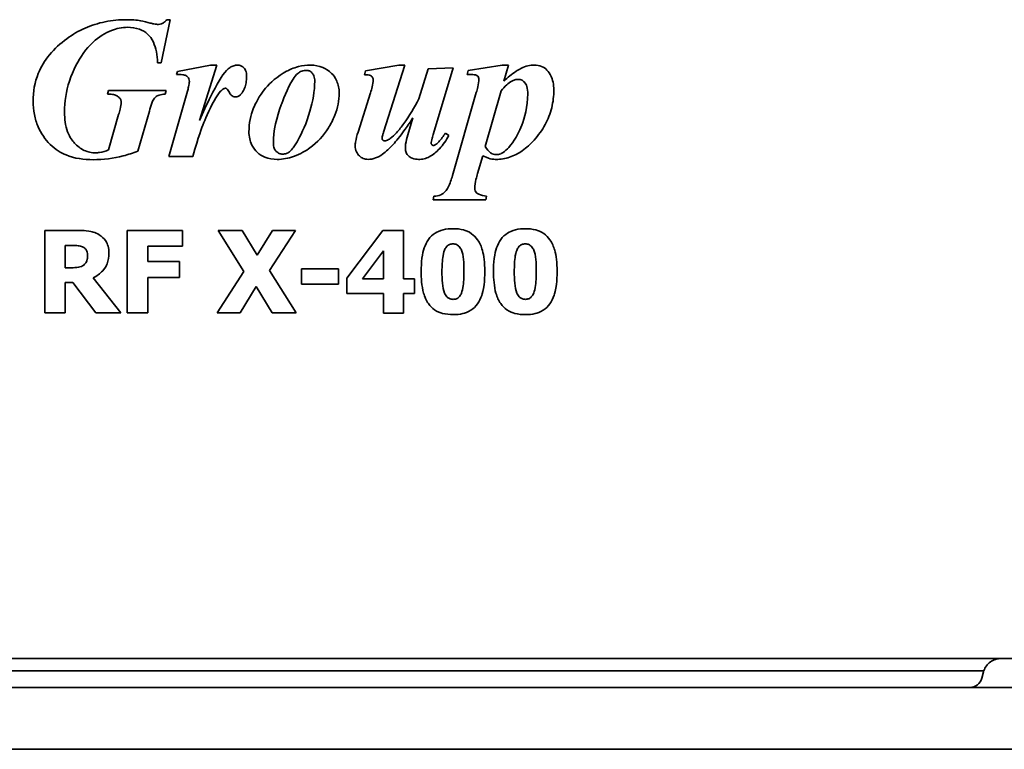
# Model space of a CAD drawing. Header units: millimetres. Extents: x 247 to 1013, y 237 to 654.
# Tile 2 of 4: x 567 to 806, y 237 to 414. Entities that reach past the tile are written whole.
import ezdxf

# ---------------------------------------------------------------- set-up
doc = ezdxf.new("R2010")
doc.units = ezdxf.units.MM
doc.header["$LTSCALE"] = 3
doc.layers.add('Krawędzie widoczne(ISO)', color=7, linetype='Continuous', lineweight=35, true_color=0x262659)

msp = doc.modelspace()

# ---------------------------------------------------------------- linework, layer by layer
at = {"layer": 'Krawędzie widoczne(ISO)'}
for p, q in [((603.64, 414.14), (601.41, 403.72)), ((602.77, 414.14), (603.64, 414.14)), ((601.41, 403.72), (600.56, 403.72)), ((605.37, 401.55), (613.37, 403.14)), ((614.97, 403.14), (610.72, 389.69)), ((613.37, 403.14), (614.97, 403.14)), ((650.93, 401.71), (659.01, 403.14)), ((660.45, 403.14), (655.33, 386.88)), ((659.01, 403.14), (660.45, 403.14)), ((675.85, 401.79), (684.08, 403.14)), ((684.08, 403.14), (685.56, 403.14)), ((685.56, 403.14), (684.45, 399.24)), ((605.15, 400.86), (605.37, 401.55)), ((650.71, 400.8), (650.93, 401.71)), ((663.87, 394.94), (666.12, 402.26)), ((666.12, 402.26), (672.19, 402.47)), ((672.19, 402.47), (667.42, 386.56)), ((675.59, 400.86), (675.85, 401.79)), ((588.42, 396.11), (588.66, 396.99)), ((588.66, 396.99), (602.63, 396.99)), ((602.63, 396.99), (602.39, 396.11)), ((603.27, 380.94), (607.83, 396.8)), ((649.15, 386.85), (652.17, 396.43)), ((672.01, 376.35), (677.79, 396.48)), ((683.78, 396.91), (679.96, 383.41)), ((598.6, 391.97), (595.79, 382.29)), ((588.71, 382.56), (591.15, 391.15)), ((661.24, 386.27), (662.44, 390.33)), ((670.34, 386.64), (671.16, 386.09)), ((609.13, 380.94), (603.27, 380.94)), ((679.33, 381.18), (678.08, 376.88)), ((667.31, 370.47), (667.53, 371.34)), ((680.07, 370.47), (667.31, 370.47)), ((680.28, 371.34), (680.07, 370.47)), ((573.23, 363.08), (581.27, 363.08)), ((573.23, 363.08), (573.23, 343.08)), ((593.2, 363.08), (606.59, 363.08)), ((593.2, 363.08), (593.2, 343.08)), ((606.59, 359.27), (606.59, 363.08)), ((615.26, 363.08), (621.06, 363.08)), ((621.5, 353.14), (615.26, 363.08)), ((621.06, 363.08), (624.68, 357.03)), ((624.68, 357.03), (628.39, 363.08)), ((633.95, 363.08), (627.67, 353.35)), ((628.39, 363.08), (633.95, 363.08)), ((646.46, 351.47), (655.11, 363.08)), ((655.11, 363.08), (660.12, 363.08)), ((660.12, 351.34), (660.12, 363.08)), ((578.22, 354.02), (578.22, 359.4)), ((579.91, 359.4), (578.22, 359.4)), ((598.19, 355.49), (598.19, 359.27)), ((606.59, 359.27), (598.19, 359.27)), ((655.27, 358.15), (650.2, 351.34)), ((655.27, 358.15), (655.27, 351.34)), ((598.19, 355.49), (605.92, 355.49)), ((605.92, 351.68), (605.92, 355.49)), ((578.22, 354.02), (579.67, 354.02)), ((615, 343.08), (621.5, 353.14)), ((627.67, 353.35), (634.16, 343.08)), ((635.47, 353.77), (644.37, 353.77)), ((635.47, 353.77), (635.47, 350.05)), ((644.37, 350.05), (644.37, 353.77)), ((584.98, 351.59), (591.71, 343.08)), ((598.19, 343.08), (598.19, 351.68)), ((605.92, 351.68), (598.19, 351.68)), ((646.46, 351.47), (646.46, 347.74)), ((650.2, 351.34), (655.27, 351.34)), ((660.12, 351.34), (662.83, 351.34)), ((662.83, 347.74), (662.83, 351.34)), ((578.22, 343.08), (578.22, 350.42)), ((580.04, 350.42), (578.22, 350.42)), ((585.6, 343.08), (580.04, 350.42)), ((624.5, 349.45), (620.56, 343.08)), ((628.35, 343.08), (624.5, 349.45)), ((644.37, 350.05), (635.47, 350.05)), ((655.27, 347.74), (646.46, 347.74)), ((655.27, 347.74), (655.27, 343.03)), ((662.83, 347.74), (660.12, 347.74)), ((660.12, 343.03), (660.12, 347.74)), ((578.22, 343.08), (573.23, 343.08)), ((591.71, 343.08), (585.6, 343.08)), ((598.19, 343.08), (593.2, 343.08)), ((620.56, 343.08), (615, 343.08)), ((634.16, 343.08), (628.35, 343.08)), ((660.12, 343.03), (655.27, 343.03)), ((630, 259.29), (446.31, 259.29)), ((813.26, 259.29), (630, 259.29)), ((459.27, 256.29), (800.72, 256.29)), ((800.66, 256.07), (800.24, 254.51)), ((900, 252.29), (360, 252.29)), ((900, 237.29), (360, 237.29))]:
    msp.add_line(p, q, dxfattribs=at)
msp.add_arc((797.34, 255.29), 3, 270, 345, dxfattribs=at)
for points, knots in [([(593.09, 414.14), (591.33, 414.14), (589.58, 413.98), (586.2, 413.29), (584.58, 412.78), (581.45, 411.39), (579.97, 410.54), (578.58, 409.53)], [-1.570774, -1.570774, -1.570774, -1.570774, -1.038509, -1.038509, -0.521826, -0.521826, 0, 0, 0, 0]), ([(595.71, 414.01), (595.15, 414.07), (594.58, 414.11), (593.7, 414.14), (593.39, 414.14), (593.09, 414.14)], [-0.2647602, -0.2647602, -0.2647602, -0.2647602, -0.0930486, -0.0930486, 0, 0, 0, 0]), ([(598.81, 413.32), (598.08, 413.5), (597.18, 413.72), (596.22, 413.92), (595.95, 413.98), (595.71, 414.01)], [-0.2983529, -0.2983529, -0.2983529, -0.2983529, -0.0718744, -0.0718744, 0, 0, 0, 0]), ([(600.78, 412.98), (600.52, 412.98), (600.12, 413.04), (599.39, 413.19), (599.1, 413.25), (598.81, 413.32)], [-0.2236153, -0.2236153, -0.2236153, -0.2236153, -0.0871377, -0.0871377, 0, 0, 0, 0]), ([(602.77, 414.14), (602.58, 413.91), (602.38, 413.7), (601.96, 413.35), (601.75, 413.22), (601.28, 413.03), (601.03, 412.98), (600.78, 412.98)], [-0.2403503, -0.2403503, -0.2403503, -0.2403503, -0.1525933, -0.1525933, -0.0771196, -0.0771196, 0, 0, 0, 0]), ([(578.05, 391.71), (578.05, 394.28), (578.44, 396.8), (580.12, 401.98), (581.42, 404.32), (584.1, 408.12), (585.66, 409.45), (587.88, 410.83), (588.63, 411.21), (590.65, 412.01), (591.95, 412.29), (593.3, 412.29)], [-1.961924, -1.961924, -1.961924, -1.961924, -1.602176, -1.602176, -1.199981, -1.199981, -0.659841, -0.659841, -0.407362, -0.407362, 0, 0, 0, 0]), ([(593.3, 412.29), (594.28, 412.29), (595.27, 412.16), (596.92, 411.55), (597.58, 411.16), (598.7, 410.14), (599.17, 409.53), (600.22, 407.27), (600.49, 405.5), (600.56, 403.72)], [-1.599526, -1.599526, -1.599526, -1.599526, -1.179638, -1.179638, -0.8456, -0.8456, -0.53556, -0.53556, 0, 0, 0, 0]), ([(578.58, 409.53), (577.04, 408.4), (575.6, 407.11), (573.27, 404.26), (572.36, 402.77), (570.81, 398.97), (570.41, 396.7), (570.41, 394.36)], [-1.815699, -1.815699, -1.815699, -1.815699, -1.23498, -1.23498, -0.701883, -0.701883, 0, 0, 0, 0]), ([(619.95, 403.14), (619.64, 403.14), (619.33, 403.09), (618.71, 402.89), (618.42, 402.73), (617.81, 402.33), (617.52, 402.07), (617.25, 401.79)], [-0.3117387, -0.3117387, -0.3117387, -0.3117387, -0.2175441, -0.2175441, -0.1170189, -0.1170189, 0, 0, 0, 0]), ([(622.15, 400.33), (622.15, 400.6), (622.13, 400.88), (622.04, 401.39), (621.98, 401.63), (621.73, 402.2), (621.54, 402.42), (621.21, 402.75), (621, 402.89), (620.51, 403.09), (620.23, 403.14), (619.95, 403.14)], [-0.3151347, -0.3151347, -0.3151347, -0.3151347, -0.2673352, -0.2673352, -0.2257476, -0.2257476, -0.1601056, -0.1601056, -0.0850175, -0.0850175, 0, 0, 0, 0]), ([(637.64, 403.14), (636.64, 403.14), (635.65, 403.01), (633.46, 402.45), (632.5, 401.99), (629.54, 400.41), (627.89, 398.88), (625.12, 395.59), (624.24, 393.7), (623.08, 390.91), (622.71, 388.97), (622.71, 386.96)], [-1.231322, -1.231322, -1.231322, -1.231322, -1.182916, -1.182916, -1.121809, -1.121809, -0.907204, -0.907204, -0.603741, -0.603741, 0, 0, 0, 0]), ([(644.56, 396.38), (644.56, 396.88), (644.52, 397.39), (644.32, 398.37), (644.18, 398.83), (643.57, 400.23), (643.06, 400.82), (642.04, 401.84), (641.24, 402.28), (639.64, 402.95), (638.66, 403.14), (637.64, 403.14)], [-0.7094877, -0.7094877, -0.7094877, -0.7094877, -0.6621343, -0.6621343, -0.6166472, -0.6166472, -0.5205237, -0.5205237, -0.3054487, -0.3054487, 0, 0, 0, 0]), ([(691.82, 403.14), (691.3, 403.14), (690.78, 403.07), (689.73, 402.82), (689.21, 402.63), (688.67, 402.37), (688.64, 402.35), (688.2, 402.14), (687.79, 401.89), (686.41, 400.96), (685.35, 400.06), (684.45, 399.24)], [-0.8062184, -0.8062184, -0.8062184, -0.8062184, -0.6655025, -0.6655025, -0.5168163, -0.5168163, -0.5062471, -0.5062471, -0.3693224, -0.3693224, 0, 0, 0, 0]), ([(696.57, 397.14), (696.57, 397.76), (696.51, 398.37), (696.26, 399.52), (696.09, 400.05), (695.64, 400.95), (695.34, 401.48), (694.52, 402.32), (694.1, 402.6), (693.05, 403.04), (692.44, 403.14), (691.82, 403.14)], [-1.083889, -1.083889, -1.083889, -1.083889, -0.804549, -0.804549, -0.546023, -0.546023, -0.348822, -0.348822, -0.189964, -0.189964, 0, 0, 0, 0]), ([(605.15, 400.86), (605.61, 400.86), (606.2, 400.85), (606.99, 400.76), (607.2, 400.7), (607.6, 400.51), (607.77, 400.4), (608.03, 400.12), (608.12, 399.99), (608.25, 399.62), (608.28, 399.38), (608.28, 399.16)], [-0.3377586, -0.3377586, -0.3377586, -0.3377586, -0.2450295, -0.2450295, -0.1781067, -0.1781067, -0.1179129, -0.1179129, -0.0675245, -0.0675245, 0, 0, 0, 0]), ([(617.25, 401.79), (616.22, 400.73), (614.9, 398.47), (612.49, 393.62), (611.56, 391.59), (610.72, 389.69)], [-1.625544, -1.625544, -1.625544, -1.625544, -0.622036, -0.622036, 0, 0, 0, 0]), ([(628.62, 384.1), (628.62, 387.26), (629.44, 390.51), (630.78, 394.19), (632.01, 397.55), (633.74, 400.24), (634.13, 400.75), (634.54, 401.12)], [-3.686101, -3.686101, -3.686101, -3.686101, -0.843855, -0.843855, -0.166441, -0.166441, 0, 0, 0, 0]), ([(634.54, 401.12), (634.82, 401.37), (635.14, 401.56), (635.87, 401.81), (636.26, 401.86), (636.66, 401.86)], [-0.2318441, -0.2318441, -0.2318441, -0.2318441, -0.1192744, -0.1192744, 0, 0, 0, 0]), ([(636.66, 401.86), (636.78, 401.86), (636.9, 401.85), (637.14, 401.8), (637.25, 401.76), (637.6, 401.61), (637.8, 401.45), (638.13, 401.11), (638.31, 400.88), (638.6, 400.12), (638.65, 399.69), (638.65, 399.27)], [-0.508832, -0.508832, -0.508832, -0.508832, -0.4434585, -0.4434585, -0.37909, -0.37909, -0.2414012, -0.2414012, -0.1266582, -0.1266582, 0, 0, 0, 0]), ([(650.71, 400.8), (651, 400.8), (651.34, 400.79), (651.87, 400.72), (652.02, 400.67), (652.31, 400.52), (652.44, 400.43), (652.66, 400.21), (652.72, 400.09), (652.81, 399.87), (652.84, 399.73), (652.84, 399.58)], [-0.1608657, -0.1608657, -0.1608657, -0.1608657, -0.1255699, -0.1255699, -0.0968216, -0.0968216, -0.0708946, -0.0708946, -0.0438376, -0.0438376, 0, 0, 0, 0]), ([(675.59, 400.86), (676.15, 400.86), (676.84, 400.85), (677.46, 400.77), (677.68, 400.74), (677.98, 400.59), (678.08, 400.53), (678.18, 400.42), (678.27, 400.32), (678.4, 400), (678.43, 399.83), (678.43, 399.66)], [-1.413755, -1.413755, -1.413755, -1.413755, -0.552401, -0.552401, -0.249713, -0.249713, -0.104878, -0.104878, -0.05006, -0.05006, 0, 0, 0, 0]), ([(608.28, 399.16), (608.28, 398.88), (608.2, 398.42), (608.01, 397.51), (607.92, 397.14), (607.83, 396.8)], [-0.2769121, -0.2769121, -0.2769121, -0.2769121, -0.106879, -0.106879, 0, 0, 0, 0]), ([(621.04, 396.43), (621.29, 396.78), (621.49, 397.16), (621.82, 397.97), (621.94, 398.41), (622.11, 399.33), (622.15, 399.83), (622.15, 400.33)], [-0.4128061, -0.4128061, -0.4128061, -0.4128061, -0.2832938, -0.2832938, -0.1487576, -0.1487576, 0, 0, 0, 0]), ([(638.65, 399.27), (638.65, 396.83), (638.17, 394.35), (636.62, 388.97), (635.58, 386.74), (634.28, 384.39), (633.86, 383.68), (633.16, 382.73), (632.85, 382.38), (632.55, 382.13)], [-1.224298, -1.224298, -1.224298, -1.224298, -0.824922, -0.824922, -0.308725, -0.308725, -0.117891, -0.117891, 0, 0, 0, 0]), ([(652.84, 399.58), (652.84, 399.12), (652.68, 398.39), (652.43, 397.37), (652.3, 396.88), (652.17, 396.43)], [-0.3131525, -0.3131525, -0.3131525, -0.3131525, -0.1421317, -0.1421317, 0, 0, 0, 0]), ([(678.43, 399.66), (678.43, 399.21), (678.31, 398.57), (678.04, 397.39), (677.91, 396.92), (677.79, 396.48)], [-0.3622492, -0.3622492, -0.3622492, -0.3622492, -0.1379548, -0.1379548, 0, 0, 0, 0]), ([(683.78, 396.91), (684.21, 397.4), (684.69, 397.9), (685.53, 398.66), (685.94, 399), (686.36, 399.24)], [-0.3452261, -0.3452261, -0.3452261, -0.3452261, -0.1472439, -0.1472439, 0, 0, 0, 0]), ([(686.36, 399.24), (686.61, 399.38), (686.87, 399.49), (687.42, 399.63), (687.69, 399.66), (687.97, 399.66)], [-0.173285, -0.173285, -0.173285, -0.173285, -0.0860423, -0.0860423, 0, 0, 0, 0]), ([(687.97, 399.66), (688.13, 399.66), (688.29, 399.65), (688.59, 399.57), (688.73, 399.52), (689.14, 399.31), (689.36, 399.1), (689.68, 398.73), (689.88, 398.45), (690.2, 397.38), (690.25, 396.73), (690.25, 396.14)], [-0.8639188, -0.8639188, -0.8639188, -0.8639188, -0.7278901, -0.7278901, -0.5951762, -0.5951762, -0.3364307, -0.3364307, -0.1776577, -0.1776577, 0, 0, 0, 0]), ([(588.42, 396.11), (588.82, 396.11), (589.25, 396.09), (589.96, 395.98), (590.28, 395.9), (590.7, 395.72), (590.99, 395.58), (591.43, 395.11), (591.56, 394.92), (591.74, 394.47), (591.79, 394.23), (591.79, 393.99)], [-0.9091988, -0.9091988, -0.9091988, -0.9091988, -0.5482553, -0.5482553, -0.2677861, -0.2677861, -0.1443622, -0.1443622, -0.0739585, -0.0739585, 0, 0, 0, 0]), ([(599.35, 394.41), (599.51, 394.75), (599.73, 395.06), (600.35, 395.61), (600.69, 395.76), (601.41, 396.01), (601.92, 396.08), (602.39, 396.11)], [-0.3005173, -0.3005173, -0.3005173, -0.3005173, -0.2287518, -0.2287518, -0.1434874, -0.1434874, 0, 0, 0, 0]), ([(609.13, 380.94), (610.59, 386.13), (611.17, 387.69), (612.26, 390.31), (613.58, 393.38), (615.34, 396.29), (615.81, 396.77), (616.21, 397.16), (616.37, 397.3), (616.53, 397.38)], [-0.5215061, -0.5215061, -0.5215061, -0.5215061, -0.3086271, -0.3086271, -0.1483463, -0.1483463, -0.0545948, -0.0545948, 0, 0, 0, 0]), ([(616.53, 397.38), (616.63, 397.43), (616.74, 397.48), (616.91, 397.51), (616.96, 397.52), (617.01, 397.52)], [-0.04965913, -0.04965913, -0.04965913, -0.04965913, -0.01507982, -0.01507982, 0, 0, 0, 0]), ([(617.01, 397.52), (617.06, 397.52), (617.11, 397.51), (617.22, 397.48), (617.27, 397.46), (617.35, 397.41), (617.4, 397.37), (617.57, 397.22), (617.78, 396.88), (618.12, 396.24), (618.23, 396.02), (618.56, 395.7), (618.71, 395.6), (619.06, 395.45), (619.27, 395.42), (619.47, 395.42)], [-0.9248281, -0.9248281, -0.9248281, -0.9248281, -0.8038155, -0.8038155, -0.6768865, -0.6768865, -0.5764738, -0.5764738, -0.2000586, -0.2000586, -0.1163173, -0.1163173, -0.061971, -0.061971, 0, 0, 0, 0]), ([(619.47, 395.42), (619.67, 395.42), (619.85, 395.46), (620.22, 395.61), (620.4, 395.72), (620.74, 396.03), (620.9, 396.22), (621.04, 396.43)], [-0.1944369, -0.1944369, -0.1944369, -0.1944369, -0.1364234, -0.1364234, -0.0744646, -0.0744646, 0, 0, 0, 0]), ([(629.55, 380.28), (630.91, 380.28), (632.24, 380.52), (635.21, 381.56), (636.59, 382.43), (639.3, 384.37), (640.79, 386.01), (642.48, 388.74), (643.05, 389.8), (644.19, 392.74), (644.56, 394.53), (644.56, 396.38)], [-2.662376, -2.662376, -2.662376, -2.662376, -2.324105, -2.324105, -1.88098, -1.88098, -0.946269, -0.946269, -0.554935, -0.554935, 0, 0, 0, 0]), ([(690.25, 396.14), (690.25, 393.07), (689.43, 390.23), (687.64, 385.46), (686.11, 383.71), (685.21, 382.73), (684.75, 382.27), (684.08, 381.83), (683.88, 381.73), (683.36, 381.52), (682.99, 381.44), (682.62, 381.44)], [-0.4742085, -0.4742085, -0.4742085, -0.4742085, -0.4084955, -0.4084955, -0.2832858, -0.2832858, -0.1721631, -0.1721631, -0.1153635, -0.1153635, 0, 0, 0, 0]), ([(691.79, 384.97), (692.82, 386.11), (693.72, 387.35), (695.16, 390), (695.7, 391.36), (696.4, 394.22), (696.57, 395.67), (696.57, 397.14)], [-1.350814, -1.350814, -1.350814, -1.350814, -0.885329, -0.885329, -0.441218, -0.441218, 0, 0, 0, 0]), ([(570.41, 394.36), (570.41, 393.27), (570.51, 392.2), (570.93, 390.12), (571.23, 389.13), (572.36, 386.58), (573.38, 385.09), (575.83, 382.62), (577.17, 381.85), (580.47, 380.5), (582.74, 380.2), (584.97, 380.2)], [-1.879065, -1.879065, -1.879065, -1.879065, -1.6574, -1.6574, -1.445323, -1.445323, -1.084725, -1.084725, -0.67847, -0.67847, 0, 0, 0, 0]), ([(591.79, 393.99), (591.79, 393.68), (591.68, 393.13), (591.4, 392.02), (591.27, 391.57), (591.15, 391.15)], [-0.3449068, -0.3449068, -0.3449068, -0.3449068, -0.1304929, -0.1304929, 0, 0, 0, 0]), ([(598.6, 391.97), (598.74, 392.53), (598.97, 393.36), (599.21, 394.09), (599.28, 394.28), (599.35, 394.41)], [-0.1883103, -0.1883103, -0.1883103, -0.1883103, -0.0435832, -0.0435832, 0, 0, 0, 0]), ([(663.87, 394.94), (662.8, 392.93), (661.56, 390.8), (659.68, 388.19), (659.08, 387.44), (658.46, 386.75)], [-0.9678425, -0.9678425, -0.9678425, -0.9678425, -0.280326, -0.280326, 0, 0, 0, 0]), ([(585.58, 381.87), (585.1, 381.87), (584.63, 381.92), (583.7, 382.12), (583.26, 382.27), (581.92, 382.88), (581.13, 383.51), (580, 384.72), (579.31, 385.56), (578.24, 388.47), (578.05, 390.12), (578.05, 391.71)], [-2.301706, -2.301706, -2.301706, -2.301706, -1.965936, -1.965936, -1.635949, -1.635949, -0.931406, -0.931406, -0.477056, -0.477056, 0, 0, 0, 0]), ([(657.95, 384.23), (658.72, 385.1), (659.73, 386.46), (661.18, 388.5), (661.83, 389.44), (662.44, 390.33)], [-0.7533223, -0.7533223, -0.7533223, -0.7533223, -0.3247093, -0.3247093, 0, 0, 0, 0]), ([(622.71, 386.96), (622.71, 386.39), (622.76, 385.83), (623.01, 384.74), (623.18, 384.24), (623.81, 382.98), (624.3, 382.4), (625.25, 381.47), (625.88, 381.07), (627.52, 380.42), (628.54, 380.28), (629.55, 380.28)], [-0.9170918, -0.9170918, -0.9170918, -0.9170918, -0.8061264, -0.8061264, -0.700837, -0.700837, -0.5314911, -0.5314911, -0.30276, -0.30276, 0, 0, 0, 0]), ([(649.15, 386.85), (648.9, 386.11), (648.66, 385.26), (648.49, 384.19), (648.46, 383.87), (648.46, 383.57)], [-0.3275598, -0.3275598, -0.3275598, -0.3275598, -0.0913532, -0.0913532, 0, 0, 0, 0]), ([(654.96, 385.32), (654.96, 385.55), (655.04, 385.91), (655.18, 386.42), (655.26, 386.66), (655.33, 386.88)], [-0.1583652, -0.1583652, -0.1583652, -0.1583652, -0.0704237, -0.0704237, 0, 0, 0, 0]), ([(658.46, 386.75), (658.01, 386.26), (657.47, 385.73), (656.67, 385.16), (656.37, 384.98), (655.91, 384.82), (655.74, 384.79), (655.57, 384.79)], [-0.34818, -0.34818, -0.34818, -0.34818, -0.1475237, -0.1475237, -0.0516586, -0.0516586, 0, 0, 0, 0]), ([(666.84, 384.23), (666.84, 384.38), (666.95, 384.84), (667.2, 385.77), (667.31, 386.19), (667.42, 386.56)], [-0.28852, -0.28852, -0.28852, -0.28852, -0.1171786, -0.1171786, 0, 0, 0, 0]), ([(670.34, 386.64), (669.86, 385.96), (669.25, 385.15), (668.49, 384.33), (668.26, 384.11), (668.03, 383.94)], [-0.3389006, -0.3389006, -0.3389006, -0.3389006, -0.0861139, -0.0861139, 0, 0, 0, 0]), ([(630.88, 381.55), (630.73, 381.55), (630.59, 381.56), (630.32, 381.62), (630.18, 381.66), (629.78, 381.84), (629.55, 382.01), (629.18, 382.39), (628.97, 382.63), (628.68, 383.35), (628.62, 383.72), (628.62, 384.1)], [-0.5412167, -0.5412167, -0.5412167, -0.5412167, -0.4649984, -0.4649984, -0.3903162, -0.3903162, -0.2321717, -0.2321717, -0.1124635, -0.1124635, 0, 0, 0, 0]), ([(651.56, 380.28), (652.19, 380.28), (652.79, 380.41), (654.35, 380.99), (655.06, 381.52), (656.27, 382.46), (657.19, 383.39), (657.95, 384.23)], [-0.5305534, -0.5305534, -0.5305534, -0.5305534, -0.4588725, -0.4588725, -0.3402013, -0.3402013, 0, 0, 0, 0]), ([(655.12, 384.97), (655.08, 385), (655.05, 385.03), (655, 385.1), (654.99, 385.14), (654.96, 385.23), (654.96, 385.27), (654.96, 385.32)], [-0.03956479, -0.03956479, -0.03956479, -0.03956479, -0.02636759, -0.02636759, -0.01362864, -0.01362864, 0, 0, 0, 0]), ([(655.57, 384.79), (655.51, 384.79), (655.45, 384.79), (655.35, 384.82), (655.3, 384.84), (655.2, 384.9), (655.16, 384.93), (655.12, 384.97)], [-0.0505213, -0.0505213, -0.0505213, -0.0505213, -0.03352159, -0.03352159, -0.01715808, -0.01715808, 0, 0, 0, 0]), ([(661.24, 386.27), (661.01, 385.53), (660.79, 384.72), (660.63, 383.64), (660.61, 383.32), (660.61, 383.01)], [-0.326529, -0.326529, -0.326529, -0.326529, -0.0933651, -0.0933651, 0, 0, 0, 0]), ([(663.81, 380.28), (664.26, 380.28), (664.7, 380.33), (665.57, 380.55), (666, 380.71), (667.33, 381.39), (668.14, 382.08), (669.74, 383.81), (670.51, 384.95), (671.16, 386.09)], [-0.9791138, -0.9791138, -0.9791138, -0.9791138, -0.8451012, -0.8451012, -0.7071904, -0.7071904, -0.3943397, -0.3943397, 0, 0, 0, 0]), ([(667.39, 383.65), (667.36, 383.65), (667.32, 383.65), (667.25, 383.67), (667.21, 383.68), (667.13, 383.73), (667.06, 383.78), (666.94, 383.94), (666.89, 384), (666.85, 384.12), (666.84, 384.18), (666.84, 384.23)], [-0.138105, -0.138105, -0.138105, -0.138105, -0.1082045, -0.1082045, -0.0778801, -0.0778801, -0.0389381, -0.0389381, -0.016165, -0.016165, 0, 0, 0, 0]), ([(682.59, 380.28), (683.7, 380.28), (684.79, 380.45), (686.95, 381.17), (687.97, 381.71), (689.98, 383.12), (690.93, 384.01), (691.79, 384.97)], [-1.086448, -1.086448, -1.086448, -1.086448, -0.746523, -0.746523, -0.391631, -0.391631, 0, 0, 0, 0]), ([(584.97, 380.2), (587.44, 380.2), (589.88, 380.5), (593.47, 381.43), (594.64, 381.83), (595.79, 382.29)], [-1.124439, -1.124439, -1.124439, -1.124439, -0.374497, -0.374497, 0, 0, 0, 0]), ([(588.71, 382.56), (588.01, 382.29), (587.25, 382.06), (586.2, 381.9), (585.89, 381.87), (585.58, 381.87)], [-0.3212557, -0.3212557, -0.3212557, -0.3212557, -0.0940353, -0.0940353, 0, 0, 0, 0]), ([(632.55, 382.13), (632.31, 381.94), (632.06, 381.8), (631.48, 381.6), (631.18, 381.55), (630.88, 381.55)], [-0.1821798, -0.1821798, -0.1821798, -0.1821798, -0.0918099, -0.0918099, 0, 0, 0, 0]), ([(648.46, 383.57), (648.46, 383.31), (648.48, 383.06), (648.57, 382.58), (648.64, 382.36), (648.93, 381.71), (649.19, 381.38), (649.73, 380.87), (650.04, 380.65), (650.77, 380.35), (651.16, 380.28), (651.56, 380.28)], [-0.4613327, -0.4613327, -0.4613327, -0.4613327, -0.4022225, -0.4022225, -0.3467241, -0.3467241, -0.2368544, -0.2368544, -0.1215319, -0.1215319, 0, 0, 0, 0]), ([(660.61, 383.01), (660.61, 382.82), (660.62, 382.63), (660.69, 382.26), (660.74, 382.09), (660.94, 381.62), (661.13, 381.36), (661.57, 380.93), (661.86, 380.71), (662.77, 380.35), (663.3, 380.28), (663.81, 380.28)], [-0.633468, -0.633468, -0.633468, -0.633468, -0.5407286, -0.5407286, -0.4534175, -0.4534175, -0.2956369, -0.2956369, -0.1559037, -0.1559037, 0, 0, 0, 0]), ([(668.03, 383.94), (667.92, 383.84), (667.8, 383.75), (667.58, 383.66), (667.49, 383.65), (667.39, 383.65)], [-0.07226729, -0.07226729, -0.07226729, -0.07226729, -0.02850127, -0.02850127, 0, 0, 0, 0]), ([(682.62, 381.44), (682.39, 381.44), (682.16, 381.47), (681.73, 381.59), (681.54, 381.67), (681.29, 381.82), (681.24, 381.86), (680.79, 382.2), (680.37, 382.74), (679.96, 383.41)], [-0.4387621, -0.4387621, -0.4387621, -0.4387621, -0.3489399, -0.3489399, -0.2632696, -0.2632696, -0.2357348, -0.2357348, 0, 0, 0, 0]), ([(679.33, 381.18), (680.58, 380.55), (681.12, 380.42), (681.87, 380.3), (682.24, 380.28), (682.59, 380.28)], [-0.2308428, -0.2308428, -0.2308428, -0.2308428, -0.1084743, -0.1084743, 0, 0, 0, 0]), ([(677.42, 373.3), (677.42, 373.93), (677.55, 374.71), (677.82, 375.92), (677.95, 376.41), (678.08, 376.88)], [-0.3703277, -0.3703277, -0.3703277, -0.3703277, -0.1478682, -0.1478682, 0, 0, 0, 0]), ([(672.01, 376.35), (671.75, 375.44), (671.4, 374.39), (670.78, 373.17), (670.54, 372.77), (669.94, 372.14), (669.54, 371.88), (668.65, 371.47), (668.09, 371.36), (667.53, 371.34)], [-0.6804324, -0.6804324, -0.6804324, -0.6804324, -0.4148456, -0.4148456, -0.2980866, -0.2980866, -0.1713573, -0.1713573, 0, 0, 0, 0]), ([(680.28, 371.34), (679.63, 371.45), (678.92, 371.61), (678.12, 371.95), (677.96, 372.07), (677.7, 372.32), (677.6, 372.48), (677.45, 372.86), (677.42, 373.08), (677.42, 373.3)], [-0.2695525, -0.2695525, -0.2695525, -0.2695525, -0.1764736, -0.1764736, -0.1230896, -0.1230896, -0.0672592, -0.0672592, 0, 0, 0, 0]), ([(586.46, 362.01), (585.99, 362.29), (585.5, 362.52), (584.72, 362.75), (584.22, 362.89), (582.63, 363.05), (581.94, 363.08), (581.27, 363.08)], [-1.05606, -1.05606, -1.05606, -1.05606, -0.483603, -0.483603, -0.20442, -0.20442, 0, 0, 0, 0]), ([(672.15, 363.48), (671.35, 363.48), (670.54, 363.41), (668.89, 363), (668.27, 362.69), (667.19, 362.02), (666.65, 361.49), (666.2, 360.86)], [-0.5152965, -0.5152965, -0.5152965, -0.5152965, -0.3834004, -0.3834004, -0.2333115, -0.2333115, 0, 0, 0, 0]), ([(678.11, 360.78), (677.71, 361.36), (677.23, 361.86), (675.91, 362.8), (675.19, 363.05), (673.89, 363.4), (673, 363.48), (672.15, 363.48)], [-0.5253103, -0.5253103, -0.5253103, -0.5253103, -0.4095162, -0.4095162, -0.2600012, -0.2600012, 0, 0, 0, 0]), ([(689.67, 363.48), (688.87, 363.48), (688.07, 363.41), (686.41, 363), (685.79, 362.69), (684.72, 362.02), (684.17, 361.49), (683.72, 360.86)], [-0.5177828, -0.5177828, -0.5177828, -0.5177828, -0.3854897, -0.3854897, -0.2347545, -0.2347545, 0, 0, 0, 0]), ([(695.63, 360.78), (695.23, 361.36), (694.74, 361.87), (693.42, 362.81), (692.69, 363.06), (691.39, 363.4), (690.51, 363.48), (689.67, 363.48)], [-0.5318711, -0.5318711, -0.5318711, -0.5318711, -0.4134496, -0.4134496, -0.2603384, -0.2603384, 0, 0, 0, 0]), ([(588.79, 357.58), (588.79, 358.15), (588.73, 358.72), (588.46, 359.71), (588.27, 360.13), (587.55, 361.16), (587.05, 361.63), (586.46, 362.01)], [-0.5810327, -0.5810327, -0.5810327, -0.5810327, -0.3777848, -0.3777848, -0.2122229, -0.2122229, 0, 0, 0, 0]), ([(666.2, 360.86), (665.76, 360.23), (665.43, 359.54), (664.97, 358.19), (664.76, 357.4), (664.48, 355.24), (664.43, 354.14), (664.43, 353.08)], [-1.034318, -1.034318, -1.034318, -1.034318, -0.651556, -0.651556, -0.318784, -0.318784, 0, 0, 0, 0]), ([(679.85, 353.08), (679.85, 355.32), (679.6, 357.01), (679.01, 359.13), (678.64, 360.01), (678.11, 360.78)], [-0.6625586, -0.6625586, -0.6625586, -0.6625586, -0.2817358, -0.2817358, 0, 0, 0, 0]), ([(683.72, 360.86), (683.28, 360.23), (682.95, 359.54), (682.48, 358.18), (682.28, 357.38), (682, 355.22), (681.95, 354.13), (681.95, 353.08)], [-1.036307, -1.036307, -1.036307, -1.036307, -0.650987, -0.650987, -0.316041, -0.316041, 0, 0, 0, 0]), ([(697.37, 353.08), (697.37, 355.31), (697.12, 357), (696.53, 359.14), (696.16, 360.01), (695.63, 360.78)], [-0.6672786, -0.6672786, -0.6672786, -0.6672786, -0.2813376, -0.2813376, 0, 0, 0, 0]), ([(579.91, 359.4), (580.39, 359.4), (580.87, 359.39), (581.7, 359.31), (582.06, 359.23), (582.39, 359.09)], [-0.2555458, -0.2555458, -0.2555458, -0.2555458, -0.1096522, -0.1096522, 0, 0, 0, 0]), ([(582.39, 359.09), (582.64, 358.98), (582.88, 358.83), (583.18, 358.51), (583.33, 358.33), (583.59, 357.68), (583.64, 357.32), (583.64, 356.95)], [-0.3801217, -0.3801217, -0.3801217, -0.3801217, -0.2082822, -0.2082822, -0.1094809, -0.1094809, 0, 0, 0, 0]), ([(669.47, 353.06), (669.47, 354.4), (669.53, 355.8), (669.87, 357.74), (670.04, 358.2), (670.31, 358.76), (670.47, 359.01), (670.86, 359.39), (671.06, 359.53), (671.57, 359.74), (671.85, 359.79), (672.15, 359.79)], [-0.4844815, -0.4844815, -0.4844815, -0.4844815, -0.3498946, -0.3498946, -0.2534826, -0.2534826, -0.1649495, -0.1649495, -0.0886613, -0.0886613, 0, 0, 0, 0]), ([(672.15, 359.79), (672.3, 359.79), (672.46, 359.77), (672.75, 359.72), (672.89, 359.67), (673.26, 359.51), (673.46, 359.37), (673.93, 358.88), (674.1, 358.53), (674.66, 357.15), (674.8, 355.2), (674.8, 353.08)], [-0.9636346, -0.9636346, -0.9636346, -0.9636346, -0.9114339, -0.9114339, -0.8625134, -0.8625134, -0.7759846, -0.7759846, -0.6374129, -0.6374129, 0, 0, 0, 0]), ([(686.99, 353.06), (686.99, 354.39), (687.05, 355.78), (687.38, 357.72), (687.55, 358.19), (687.82, 358.74), (687.98, 359), (688.37, 359.39), (688.58, 359.53), (689.08, 359.74), (689.37, 359.79), (689.67, 359.79)], [-0.4864464, -0.4864464, -0.4864464, -0.4864464, -0.3537928, -0.3537928, -0.2573646, -0.2573646, -0.1679133, -0.1679133, -0.0904062, -0.0904062, 0, 0, 0, 0]), ([(689.67, 359.79), (689.97, 359.79), (690.26, 359.74), (690.78, 359.52), (690.98, 359.37), (691.45, 358.88), (691.62, 358.53), (692.18, 357.15), (692.32, 355.19), (692.32, 353.08)], [-0.960891, -0.960891, -0.960891, -0.960891, -0.8594908, -0.8594908, -0.7728788, -0.7728788, -0.6353357, -0.6353357, 0, 0, 0, 0]), ([(583.64, 356.95), (583.64, 356.66), (583.62, 356.36), (583.5, 355.82), (583.43, 355.62), (583.16, 355.14), (582.94, 354.89), (582.68, 354.68)], [-0.2355895, -0.2355895, -0.2355895, -0.2355895, -0.1655387, -0.1655387, -0.1006055, -0.1006055, 0, 0, 0, 0]), ([(584.98, 351.59), (585.85, 352.01), (586.63, 352.56), (587.93, 354), (588.22, 354.62), (588.68, 355.8), (588.79, 356.7), (588.79, 357.58)], [-0.497118, -0.497118, -0.497118, -0.497118, -0.380975, -0.380975, -0.2655045, -0.2655045, 0, 0, 0, 0]), ([(582.68, 354.68), (582.51, 354.54), (582.32, 354.43), (581.82, 354.22), (581.55, 354.17), (580.87, 354.05), (580.24, 354.02), (579.67, 354.02)], [-0.2323048, -0.2323048, -0.2323048, -0.2323048, -0.2093043, -0.2093043, -0.1751366, -0.1751366, 0, 0, 0, 0]), ([(664.43, 353.08), (664.43, 351.67), (664.52, 349.61), (665.28, 346.94), (665.65, 346.07), (666.18, 345.31)], [-0.833689, -0.833689, -0.833689, -0.833689, -0.2795792, -0.2795792, 0, 0, 0, 0]), ([(672.15, 346.35), (671.99, 346.35), (671.84, 346.36), (671.54, 346.42), (671.4, 346.46), (671.03, 346.63), (670.83, 346.78), (670.37, 347.26), (670.2, 347.61), (669.57, 349.16), (669.47, 351.34), (669.47, 353.06)], [-0.77122, -0.77122, -0.77122, -0.77122, -0.7300345, -0.7300345, -0.691365, -0.691365, -0.6227914, -0.6227914, -0.5152207, -0.5152207, 0, 0, 0, 0]), ([(674.8, 353.08), (674.8, 351.74), (674.74, 350.34), (674.4, 348.4), (674.23, 347.93), (673.95, 347.37), (673.79, 347.12), (673.41, 346.74), (673.2, 346.6), (672.71, 346.4), (672.43, 346.35), (672.15, 346.35)], [-0.490987, -0.490987, -0.490987, -0.490987, -0.350061, -0.350061, -0.2503848, -0.2503848, -0.161656, -0.161656, -0.0864432, -0.0864432, 0, 0, 0, 0]), ([(678.09, 345.28), (678.53, 345.9), (678.86, 346.59), (679.24, 347.73), (679.49, 348.56), (679.79, 350.95), (679.85, 352.03), (679.85, 353.08)], [-1.42166, -1.42166, -1.42166, -1.42166, -0.721497, -0.721497, -0.314965, -0.314965, 0, 0, 0, 0]), ([(681.95, 353.08), (681.95, 351.38), (682.09, 349.45), (682.8, 346.93), (683.17, 346.07), (683.7, 345.31)], [-0.7872828, -0.7872828, -0.7872828, -0.7872828, -0.2790529, -0.2790529, 0, 0, 0, 0]), ([(689.67, 346.35), (689.51, 346.35), (689.36, 346.36), (689.06, 346.42), (688.93, 346.46), (688.55, 346.63), (688.35, 346.78), (687.89, 347.26), (687.72, 347.61), (687.09, 349.16), (686.99, 351.34), (686.99, 353.06)], [-0.7729488, -0.7729488, -0.7729488, -0.7729488, -0.7315115, -0.7315115, -0.6926447, -0.6926447, -0.6234875, -0.6234875, -0.5158692, -0.5158692, 0, 0, 0, 0]), ([(692.32, 353.08), (692.32, 351.88), (692.28, 350.43), (691.93, 348.42), (691.75, 347.95), (691.48, 347.39), (691.32, 347.13), (690.93, 346.75), (690.73, 346.61), (690.24, 346.4), (689.95, 346.35), (689.67, 346.35)], [-0.4984226, -0.4984226, -0.4984226, -0.4984226, -0.3536408, -0.3536408, -0.2544978, -0.2544978, -0.1647189, -0.1647189, -0.0882134, -0.0882134, 0, 0, 0, 0]), ([(695.62, 345.28), (696.05, 345.9), (696.38, 346.6), (696.77, 347.76), (697.02, 348.6), (697.32, 350.98), (697.37, 352.04), (697.37, 353.08)], [-1.403682, -1.403682, -1.403682, -1.403682, -0.717818, -0.717818, -0.311095, -0.311095, 0, 0, 0, 0]), ([(666.18, 345.31), (666.58, 344.73), (667.07, 344.24), (668.37, 343.34), (669.09, 343.09), (670.42, 342.74), (671.3, 342.66), (672.15, 342.66)], [-0.5478151, -0.5478151, -0.5478151, -0.5478151, -0.4190213, -0.4190213, -0.2577284, -0.2577284, 0, 0, 0, 0]), ([(672.15, 342.66), (672.95, 342.66), (673.77, 342.73), (675.05, 343.04), (675.75, 343.27), (677.11, 344.13), (677.65, 344.65), (678.09, 345.28)], [-0.8875776, -0.8875776, -0.8875776, -0.8875776, -0.487189, -0.487189, -0.2325049, -0.2325049, 0, 0, 0, 0]), ([(683.7, 345.31), (684.11, 344.73), (684.6, 344.23), (685.9, 343.34), (686.61, 343.09), (687.96, 342.73), (688.83, 342.66), (689.67, 342.66)], [-0.5635244, -0.5635244, -0.5635244, -0.5635244, -0.4269588, -0.4269588, -0.2578565, -0.2578565, 0, 0, 0, 0]), ([(689.67, 342.66), (690.47, 342.66), (691.29, 342.73), (692.57, 343.04), (693.27, 343.27), (694.63, 344.12), (695.17, 344.65), (695.62, 345.28)], [-0.895084, -0.895084, -0.895084, -0.895084, -0.4913687, -0.4913687, -0.2344706, -0.2344706, 0, 0, 0, 0]), ([(800.66, 256.07), (800.76, 256.47), (800.94, 256.87), (801.4, 257.62), (801.71, 257.97), (802.41, 258.56), (802.81, 258.81), (803.67, 259.15), (804.14, 259.25), (804.65, 259.28), (804.69, 259.28), (804.73, 259.29)], [0, 0, 0, 0, 0.1265793, 0.1265793, 0.2641194, 0.2641194, 0.4021653, 0.4021653, 0.5421239, 0.5421239, 0.554258, 0.554258, 0.554258, 0.554258])]:
    msp.add_open_spline(points, degree=3, knots=knots, dxfattribs=at)

doc.saveas('drawing.dxf')
